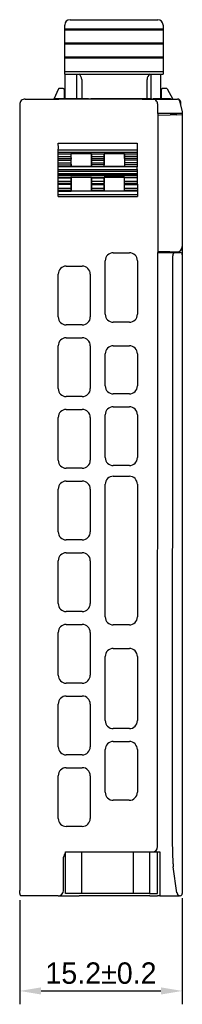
# Model space of a CAD drawing. Header units: millimetres. Extents: x 0 to 427, y 0 to 299.
# Tile 21 of 25: x 234 to 250, y 110 to 202. Entities that reach past the tile are written whole.
import ezdxf

# ---------------------------------------------------------------- set-up
doc = ezdxf.new("R2010")
doc.units = ezdxf.units.MM
doc.header["$LTSCALE"] = 23.1
doc.header["$MEASUREMENT"] = 0
doc.header["$PDSIZE"] = -5
doc.layers.add('IQC尺寸', color=3, linetype='Continuous', lineweight=18)
doc.layers.add('Layer0000', color=7, linetype='Continuous', lineweight=25)
doc.dimstyles.new('+-0.05', dxfattribs={"dimtxt": 2, "dimasz": 2, "dimexe": 1.25, "dimexo": 0.625, "dimtad": 1, "dimdsep": 46, "dimtxsty": 'Standard', "dimcen": 1.5, "dimdle": 4, "dimadec": 0, "dimazin": 0, "dimtol": 1, "dimtp": 0.05, "dimtm": 0.05, "dimtfac": 1, "dimtmove": 0, "dimatfit": 3, "dimfxl": 1, "dimtolj": 1, "dimarcsym": 0})

# ---------------------------------------------------------------- blocks, each defined once
blk = doc.blocks.new('*D28')
at = {"layer": 'Defpoints', "color": 0}
for p in [(234.34, 120.368), (249.54, 120.561), (249.54, 111.268)]:
    blk.add_point(p, dxfattribs=at)
at = {"layer": 'IQC尺寸', "color": 0, "lineweight": -2}
for p, q in [((234.34, 119.743), (234.34, 110.018)), ((249.54, 119.936), (249.54, 110.018)), ((236.34, 111.268), (247.54, 111.268))]:
    blk.add_line(p, q, dxfattribs=at)
at = {"layer": 'IQC尺寸', "color": 0}
for points in [[(236.34, 111.602), (236.34, 110.935), (234.34, 111.268)], [(247.54, 110.935), (247.54, 111.602), (249.54, 111.268)]]:
    blk.add_solid(points, dxfattribs=at)
at = {"layer": 'IQC尺寸', "color": 0, "insert": (241.94, 112.923), "char_height": 2, "attachment_point": 5}
blk.add_mtext('\\A1;15.2%%p0.2', dxfattribs=at)

msp = doc.modelspace()

# ---------------------------------------------------------------- linework, layer by layer
at = {"layer": 'Layer0000', "color": 7, "linetype": 'Continuous', "lineweight": 25}
for p, q in [((239.046, 202.088), (247.246, 202.088)), ((238.546, 201.604), (238.546, 201.588)), ((238.546, 201.41), (238.546, 201.588)), ((238.546, 201.217), (238.546, 201.41)), ((238.546, 201.117), (238.546, 201.217)), ((247.746, 201.216), (238.546, 201.217)), ((238.546, 200.923), (238.546, 201.117)), ((247.746, 201.116), (238.546, 201.117)), ((238.546, 200.729), (238.546, 200.923)), ((238.546, 200.288), (238.546, 200.729)), ((247.746, 201.587), (247.745, 201.603)), ((247.746, 201.587), (247.746, 201.409)), ((247.746, 201.409), (247.746, 201.216)), ((247.746, 201.216), (247.746, 201.116)), ((247.746, 201.116), (247.746, 200.922)), ((247.746, 200.922), (247.746, 200.728)), ((247.746, 200.728), (247.746, 200.287)), ((238.546, 200.097), (238.546, 200.288)), ((238.546, 199.885), (238.546, 200.097)), ((238.546, 199.786), (238.546, 199.885)), ((247.746, 199.884), (238.546, 199.885)), ((247.746, 200.287), (247.746, 200.096)), ((247.746, 200.096), (247.746, 199.884)), ((247.746, 199.884), (247.746, 199.785)), ((238.545, 199.436), (238.546, 199.61)), ((238.545, 199.001), (238.545, 199.436)), ((238.545, 198.79), (238.545, 199.001)), ((238.546, 199.61), (238.546, 199.786)), ((247.746, 199.785), (238.546, 199.786)), ((247.746, 199.609), (247.745, 199.435)), ((247.745, 199.435), (247.745, 199)), ((247.745, 199), (247.745, 198.789)), ((247.746, 199.785), (247.746, 199.609)), ((238.545, 198.58), (238.545, 198.79)), ((238.545, 198.48), (238.545, 198.58)), ((247.745, 198.579), (238.545, 198.58)), ((238.545, 198.305), (238.545, 198.48)), ((247.745, 198.48), (238.545, 198.48)), ((238.545, 198.2), (238.545, 198.305)), ((238.545, 197.704), (238.545, 198.2)), ((247.745, 198.789), (247.745, 198.579)), ((247.745, 198.579), (247.745, 198.48)), ((247.745, 198.48), (247.745, 198.304)), ((247.745, 198.304), (247.745, 198.199)), ((247.745, 198.199), (247.745, 197.703)), ((238.545, 197.462), (238.545, 197.704)), ((238.545, 197.22), (238.545, 197.462)), ((238.545, 197.077), (238.545, 197.22)), ((247.745, 197.219), (238.545, 197.22)), ((238.545, 196.999), (238.545, 197.077)), ((247.745, 197.703), (247.745, 197.461)), ((247.745, 197.461), (247.745, 197.219)), ((247.745, 197.219), (247.745, 197.076)), ((247.745, 197.076), (247.745, 196.998)), ((238.545, 196.999), (247.745, 196.998)), ((238.594, 194.685), (238.594, 196.999)), ((239.694, 194.685), (239.694, 196.999)), ((240.145, 196.488), (240.145, 194.685)), ((246.245, 194.685), (246.245, 196.488)), ((246.594, 196.998), (246.594, 194.685)), ((247.494, 196.998), (247.494, 194.685)), ((237.968, 195.608), (237.533, 194.666)), ((238.395, 195.666), (238.059, 195.666)), ((238.495, 195.566), (238.495, 194.685)), ((247.595, 194.685), (247.595, 195.565)), ((248.037, 195.665), (247.695, 195.665)), ((248.124, 195.615), (248.672, 194.665)), ((234.844, 194.666), (236.844, 194.666)), ((236.844, 194.666), (237.994, 194.666)), ((237.594, 194.666), (237.594, 194.686)), ((237.941, 194.686), (237.594, 194.686)), ((239.241, 194.685), (237.941, 194.686)), ((237.941, 194.686), (237.941, 194.666)), ((245.794, 194.665), (237.994, 194.666)), ((239.241, 194.685), (239.241, 194.665)), ((239.478, 194.685), (239.241, 194.685)), ((239.772, 194.685), (239.478, 194.685)), ((239.478, 194.685), (239.478, 194.665)), ((239.772, 194.685), (239.772, 194.686)), ((240.041, 194.685), (239.772, 194.685)), ((239.772, 194.685), (239.772, 194.665)), ((240.049, 194.685), (240.041, 194.685)), ((240.334, 194.685), (240.049, 194.685)), ((240.049, 194.685), (240.049, 194.665)), ((240.774, 194.685), (240.334, 194.685)), ((240.334, 194.685), (240.334, 194.665)), ((240.774, 194.685), (240.774, 194.665)), ((240.987, 194.665), (240.987, 194.685)), ((241.636, 194.685), (240.987, 194.685)), ((242.284, 194.685), (241.636, 194.685)), ((241.636, 194.685), (241.636, 194.665)), ((242.284, 194.685), (242.284, 194.665)), ((242.379, 194.685), (242.284, 194.685)), ((242.379, 194.685), (242.379, 194.665)), ((242.489, 194.685), (242.379, 194.685)), ((242.489, 194.685), (242.489, 194.665)), ((242.529, 194.685), (242.497, 194.685)), ((242.529, 194.685), (242.529, 194.665)), ((242.769, 194.685), (242.554, 194.685)), ((242.554, 194.685), (242.554, 194.665)), ((243.37, 194.685), (242.769, 194.685)), ((242.769, 194.685), (242.769, 194.665)), ((243.37, 194.665), (243.37, 194.685)), ((243.851, 194.685), (243.37, 194.685)), ((243.851, 194.685), (243.851, 194.665)), ((244.117, 194.685), (243.851, 194.685)), ((244.789, 194.685), (244.117, 194.685)), ((244.117, 194.685), (244.117, 194.665)), ((245.166, 194.685), (244.789, 194.685)), ((244.789, 194.685), (244.789, 194.665)), ((245.166, 194.665), (245.166, 194.685)), ((245.838, 194.685), (245.166, 194.685)), ((245.794, 194.665), (246.684, 194.665)), ((245.838, 194.685), (245.838, 194.665)), ((246.644, 194.685), (245.838, 194.685)), ((246.644, 194.685), (246.644, 194.665)), ((246.684, 194.665), (246.747, 194.665)), ((246.747, 194.665), (249.088, 194.665)), ((246.826, 194.685), (246.815, 194.685)), ((246.815, 194.685), (246.815, 194.665)), ((246.947, 194.685), (246.83, 194.685)), ((246.83, 194.685), (246.83, 194.665)), ((246.947, 194.665), (246.947, 194.685)), ((247.148, 194.685), (246.947, 194.685)), ((247.337, 194.685), (247.148, 194.685)), ((247.148, 194.685), (247.148, 194.665)), ((247.446, 194.685), (247.337, 194.685)), ((247.337, 194.685), (247.337, 194.665)), ((247.446, 194.685), (247.446, 194.665)), ((247.454, 194.685), (247.446, 194.685)), ((247.481, 194.685), (247.454, 194.685)), ((247.655, 194.685), (247.481, 194.685)), ((247.481, 194.685), (247.481, 194.665)), ((247.965, 194.685), (247.655, 194.685)), ((247.655, 194.685), (247.655, 194.665)), ((248.276, 194.685), (247.965, 194.685)), ((247.965, 194.685), (247.965, 194.665)), ((248.449, 194.685), (248.276, 194.685)), ((248.276, 194.685), (248.276, 194.665)), ((248.449, 194.665), (248.449, 194.685)), ((249.282, 194.513), (249.544, 193.465)), ((249.395, 194.061), (249.395, 194.365)), ((234.344, 194.166), (234.34, 120.666)), ((247.244, 193.314), (247.244, 194.165)), ((249.544, 193.465), (249.544, 193.314)), ((247.244, 193.314), (247.243, 180.315)), ((249.376, 193.314), (247.244, 193.314)), ((247.244, 193.175), (248.394, 193.195)), ((249.046, 193.206), (248.394, 193.195)), ((249.046, 193.206), (249.544, 193.215)), ((249.544, 193.314), (249.376, 193.314)), ((249.544, 193.215), (249.543, 180.878)), ((249.544, 193.314), (249.544, 193.215)), ((237.95, 190.557), (245.338, 190.557)), ((237.95, 189.713), (237.951, 189.907)), ((237.951, 189.538), (237.95, 189.713)), ((237.95, 189.713), (245.337, 189.713)), ((237.951, 189.907), (245.336, 189.907)), ((245.336, 189.907), (245.337, 189.713)), ((245.337, 189.713), (245.336, 189.538)), ((237.95, 189.113), (237.951, 189.288)), ((237.951, 188.938), (237.95, 189.113)), ((237.95, 189.113), (239.137, 189.113)), ((237.951, 189.288), (237.951, 189.538)), ((237.951, 189.538), (239.136, 189.538)), ((237.951, 189.288), (239.136, 189.288)), ((237.951, 188.688), (237.951, 188.938)), ((237.951, 188.938), (239.136, 188.938)), ((239.136, 189.571), (241.051, 189.57)), ((239.136, 189.538), (239.136, 189.571)), ((239.144, 189.563), (239.136, 189.571)), ((239.136, 189.538), (239.136, 189.288)), ((239.136, 189.288), (239.137, 189.113)), ((239.137, 189.113), (239.136, 188.938)), ((239.136, 188.938), (239.136, 188.688)), ((239.144, 188.363), (239.144, 189.563)), ((239.144, 189.563), (241.044, 189.563)), ((241.051, 189.57), (241.044, 189.563)), ((241.044, 189.563), (241.044, 188.363)), ((241.05, 189.113), (241.051, 189.288)), ((241.051, 188.938), (241.05, 189.113)), ((241.05, 189.113), (242.237, 189.113)), ((241.051, 189.57), (241.051, 189.538)), ((241.051, 189.538), (242.236, 189.538)), ((241.051, 189.288), (241.051, 189.538)), ((241.051, 189.288), (242.236, 189.288)), ((241.051, 188.688), (241.051, 188.938)), ((241.051, 188.938), (242.236, 188.938)), ((242.236, 189.538), (242.236, 189.57)), ((242.236, 189.57), (244.151, 189.57)), ((242.244, 189.563), (242.236, 189.57)), ((242.236, 189.538), (242.236, 189.288)), ((242.236, 189.288), (242.237, 189.113)), ((242.237, 189.113), (242.236, 188.938)), ((242.236, 188.938), (242.236, 188.688)), ((242.244, 188.363), (242.244, 189.563)), ((242.244, 189.563), (244.144, 189.563)), ((244.151, 189.57), (244.144, 189.563)), ((244.144, 189.563), (244.144, 188.363)), ((244.15, 189.113), (244.151, 189.288)), ((245.337, 189.113), (244.15, 189.113)), ((244.15, 189.113), (244.151, 188.938)), ((244.151, 189.57), (244.151, 189.538)), ((244.151, 189.538), (245.336, 189.538)), ((244.151, 189.288), (244.151, 189.538)), ((245.336, 189.288), (244.151, 189.288)), ((245.336, 188.938), (244.151, 188.938)), ((244.151, 188.938), (244.151, 188.688)), ((245.336, 189.538), (245.336, 189.288)), ((245.336, 189.288), (245.337, 189.113)), ((245.337, 189.113), (245.336, 188.938)), ((245.336, 188.938), (245.336, 188.688)), ((237.95, 188.513), (237.951, 188.688)), ((237.951, 188.338), (237.95, 188.513)), ((237.95, 188.513), (239.137, 188.513)), ((237.95, 187.913), (237.951, 188.088)), ((237.951, 187.718), (237.95, 187.913)), ((237.95, 187.913), (245.336, 187.913)), ((237.951, 188.688), (239.136, 188.688)), ((237.951, 188.088), (237.951, 188.338)), ((245.336, 188.338), (237.951, 188.338)), ((237.951, 188.088), (245.336, 188.088)), ((239.136, 188.688), (239.137, 188.513)), ((239.137, 188.513), (239.136, 188.356)), ((239.144, 188.363), (239.136, 188.356)), ((239.136, 188.356), (241.051, 188.356)), ((241.044, 188.363), (239.144, 188.363)), ((241.044, 188.363), (241.051, 188.356)), ((241.05, 188.513), (241.051, 188.688)), ((241.051, 188.356), (241.05, 188.513)), ((242.237, 188.513), (241.05, 188.513)), ((241.051, 188.688), (242.236, 188.688)), ((242.236, 188.688), (242.237, 188.513)), ((242.236, 188.356), (242.237, 188.513)), ((242.244, 188.363), (242.236, 188.356)), ((244.151, 188.355), (242.236, 188.356)), ((244.144, 188.363), (242.244, 188.363)), ((244.144, 188.363), (244.151, 188.355)), ((245.336, 188.688), (244.151, 188.688)), ((244.151, 188.688), (244.151, 188.513)), ((245.337, 188.513), (244.151, 188.513)), ((244.151, 188.513), (244.151, 188.355)), ((245.336, 188.688), (245.337, 188.513)), ((245.337, 188.513), (245.336, 188.338)), ((245.336, 188.088), (245.336, 188.338)), ((245.336, 188.088), (245.336, 187.913)), ((245.336, 187.913), (245.336, 187.718)), ((237.95, 187.31), (237.951, 187.323)), ((237.95, 186.963), (237.95, 187.31)), ((237.95, 187.31), (239.137, 187.31)), ((239.137, 186.963), (237.95, 186.963)), ((237.951, 187.593), (237.951, 187.718)), ((237.951, 187.718), (245.336, 187.718)), ((237.951, 187.517), (237.951, 187.593)), ((237.951, 187.593), (245.336, 187.593)), ((237.951, 187.517), (245.336, 187.516)), ((237.951, 187.323), (239.136, 187.324)), ((239.136, 187.324), (239.136, 187.371)), ((239.136, 187.371), (241.051, 187.371)), ((239.144, 187.363), (239.136, 187.371)), ((239.137, 187.31), (239.136, 187.324)), ((239.137, 187.31), (239.137, 186.963)), ((239.137, 186.963), (239.137, 186.77)), ((239.143, 186.042), (239.144, 187.363)), ((239.144, 187.363), (241.044, 187.363)), ((241.044, 187.363), (241.043, 186.042)), ((241.051, 187.371), (241.044, 187.363)), ((241.05, 187.309), (241.051, 187.323)), ((241.05, 186.963), (241.05, 187.309)), ((241.05, 187.309), (242.237, 187.309)), ((242.237, 186.963), (241.05, 186.963)), ((241.051, 187.371), (241.051, 187.323)), ((241.051, 187.323), (242.236, 187.323)), ((242.236, 187.323), (242.236, 187.371)), ((242.236, 187.371), (244.151, 187.37)), ((242.244, 187.363), (242.236, 187.371)), ((242.236, 187.323), (242.237, 187.309)), ((242.237, 187.309), (242.237, 186.963)), ((242.243, 186.041), (242.244, 187.363)), ((244.144, 187.363), (242.244, 187.363)), ((244.143, 186.041), (244.144, 187.363)), ((244.151, 187.37), (244.144, 187.363)), ((244.15, 187.309), (244.151, 187.323)), ((244.15, 186.963), (244.15, 187.309)), ((245.337, 187.309), (244.15, 187.309)), ((245.337, 186.963), (244.15, 186.963)), ((244.151, 187.37), (244.151, 187.323)), ((244.151, 187.323), (245.336, 187.323)), ((245.336, 187.718), (245.336, 187.593)), ((245.336, 187.593), (245.336, 187.516)), ((245.336, 187.516), (245.336, 187.323)), ((245.336, 187.323), (245.337, 187.309)), ((245.337, 187.309), (245.337, 186.963)), ((245.337, 186.963), (245.337, 186.77)), ((237.945, 186.042), (237.947, 186.136)), ((237.945, 185.742), (237.945, 186.042)), ((237.945, 186.042), (239.142, 186.041)), ((237.947, 186.136), (239.14, 186.136)), ((237.948, 186.676), (237.95, 186.77)), ((237.948, 186.329), (237.948, 186.676)), ((239.139, 186.676), (237.948, 186.676)), ((237.948, 186.329), (239.139, 186.329)), ((239.137, 186.77), (237.95, 186.77)), ((239.137, 186.77), (239.139, 186.676)), ((239.139, 186.676), (239.139, 186.329)), ((239.139, 186.329), (239.14, 186.136)), ((239.14, 186.136), (239.142, 186.041)), ((239.142, 186.041), (239.143, 186.042)), ((241.045, 186.041), (239.142, 186.041)), ((241.043, 186.042), (239.143, 186.042)), ((241.045, 186.041), (241.043, 186.042)), ((241.045, 186.041), (241.047, 186.136)), ((242.242, 186.041), (241.045, 186.041)), ((241.047, 186.136), (242.24, 186.136)), ((241.048, 186.675), (241.05, 186.77)), ((241.048, 186.329), (241.048, 186.675)), ((241.048, 186.675), (242.239, 186.675)), ((241.048, 186.329), (242.239, 186.329)), ((241.05, 186.77), (242.237, 186.77)), ((242.239, 186.675), (242.237, 186.77)), ((242.239, 186.675), (242.239, 186.329)), ((242.239, 186.329), (242.24, 186.136)), ((242.24, 186.136), (242.242, 186.041)), ((244.145, 186.041), (242.242, 186.041)), ((242.242, 186.041), (242.243, 186.041)), ((244.143, 186.041), (242.243, 186.041)), ((244.145, 186.041), (244.143, 186.041)), ((244.145, 186.041), (244.147, 186.136)), ((245.342, 186.041), (244.145, 186.041)), ((244.147, 186.136), (245.34, 186.136)), ((244.148, 186.675), (244.15, 186.77)), ((244.148, 186.329), (244.148, 186.675)), ((244.148, 186.675), (245.339, 186.675)), ((244.148, 186.329), (245.339, 186.329)), ((245.337, 186.77), (244.15, 186.77)), ((245.337, 186.77), (245.339, 186.675)), ((245.339, 186.675), (245.339, 186.329)), ((245.339, 186.329), (245.34, 186.136)), ((245.34, 186.136), (245.342, 186.041)), ((245.342, 186.041), (245.342, 185.741)), ((237.943, 185.542), (237.944, 185.542)), ((237.944, 185.542), (245.343, 185.541)), ((237.945, 185.742), (245.342, 185.741)), ((245.342, 185.741), (245.343, 185.541)), ((245.343, 185.541), (245.343, 185.541)), ((249.543, 180.878), (249.543, 180.115)), ((242.343, 174.544), (242.343, 179.544)), ((243.093, 180.294), (244.593, 180.294)), ((245.343, 179.544), (245.343, 174.544)), ((247.24, 124.765), (247.243, 180.315)), ((248.393, 180.375), (247.243, 180.369)), ((247.243, 180.315), (248.841, 180.315)), ((248.393, 180.375), (249.046, 180.378)), ((248.64, 125.313), (248.643, 180.01)), ((248.841, 180.315), (249.344, 180.315)), ((249.543, 180.006), (249.54, 125.313)), ((249.543, 180.115), (249.543, 180.008)), ((238.693, 179.044), (240.193, 179.044)), ((237.943, 174.295), (237.943, 178.295)), ((240.943, 178.294), (240.943, 174.294)), ((240.193, 173.544), (238.693, 173.544)), ((244.593, 173.794), (243.093, 173.794)), ((238.693, 172.344), (240.193, 172.344)), ((237.942, 167.595), (237.943, 171.595)), ((240.943, 171.594), (240.942, 167.594)), ((243.093, 171.594), (244.593, 171.594)), ((242.343, 167.844), (242.343, 170.844)), ((245.343, 170.844), (245.343, 167.844)), ((240.192, 166.844), (238.692, 166.845)), ((244.592, 167.094), (243.092, 167.094)), ((243.092, 165.894), (244.592, 165.894)), ((237.942, 160.895), (237.942, 164.895)), ((238.692, 165.645), (240.192, 165.644)), ((240.942, 164.894), (240.942, 160.895)), ((242.342, 161.144), (242.342, 165.144)), ((245.342, 165.144), (245.342, 161.144)), ((244.592, 160.394), (243.092, 160.394)), ((240.192, 160.145), (238.692, 160.145)), ((243.092, 159.394), (244.592, 159.394)), ((238.692, 158.945), (240.192, 158.945)), ((242.341, 146.245), (242.342, 158.645)), ((245.342, 158.644), (245.341, 146.245)), ((237.942, 154.195), (237.942, 158.195)), ((240.942, 158.195), (240.942, 154.195)), ((240.192, 153.445), (238.692, 153.445)), ((238.692, 152.245), (240.192, 152.245)), ((237.941, 147.495), (237.942, 151.495)), ((240.942, 151.495), (240.941, 147.495)), ((240.191, 146.745), (238.691, 146.745)), ((238.691, 145.545), (240.191, 145.545)), ((244.591, 145.495), (243.091, 145.495)), ((237.941, 140.796), (237.941, 144.796)), ((240.941, 144.795), (240.941, 140.795)), ((243.091, 143.295), (244.591, 143.295)), ((242.341, 136.545), (242.341, 142.545)), ((245.341, 142.545), (245.341, 136.545)), ((240.191, 140.045), (238.691, 140.045)), ((238.691, 138.845), (240.191, 138.845)), ((237.941, 134.096), (237.941, 138.096)), ((240.941, 138.095), (240.941, 134.095)), ((244.591, 135.795), (243.091, 135.795)), ((243.091, 134.595), (244.591, 134.595)), ((242.341, 129.845), (242.341, 133.845)), ((245.341, 133.845), (245.341, 129.845)), ((240.191, 133.345), (238.691, 133.345)), ((238.691, 132.145), (240.191, 132.145)), ((237.94, 127.396), (237.941, 131.396)), ((240.941, 131.395), (240.94, 127.395)), ((244.59, 129.095), (243.09, 129.095)), ((240.19, 126.646), (238.69, 126.646)), ((248.678, 123.165), (248.64, 125.313)), ((249.54, 125.313), (249.54, 120.757)), ((238.44, 120.666), (238.44, 123.766)), ((238.627, 124.265), (240.127, 124.265)), ((238.627, 120.365), (238.627, 124.265)), ((240.127, 124.265), (244.977, 124.265)), ((240.127, 124.265), (240.127, 120.365)), ((244.977, 124.265), (246.477, 124.265)), ((244.977, 120.365), (244.977, 124.265)), ((246.477, 124.265), (246.477, 120.365)), ((246.477, 124.265), (246.681, 124.265)), ((246.681, 124.265), (246.74, 124.265)), ((246.74, 124.265), (247.44, 124.265)), ((247.24, 123.18), (247.24, 124.265)), ((247.44, 124.265), (247.44, 123.165)), ((247.24, 120.365), (247.24, 123.18)), ((247.44, 123.165), (247.44, 120.165)), ((248.678, 123.165), (248.682, 122.885)), ((249.047, 120.449), (248.682, 122.885)), ((234.34, 120.368), (234.34, 120.666)), ((249.54, 120.757), (249.54, 120.365)), ((234.54, 120.166), (234.44, 120.166)), ((234.813, 120.166), (234.54, 120.166)), ((237.94, 120.166), (234.84, 120.166)), ((237.94, 120.166), (239.693, 120.165)), ((240.127, 120.365), (238.627, 120.365)), ((239.693, 120.165), (239.89, 120.165)), ((241.217, 120.165), (239.89, 120.165)), ((244.977, 120.365), (240.127, 120.365)), ((241.217, 120.365), (241.217, 120.362)), ((242.567, 120.165), (241.217, 120.165)), ((241.417, 120.362), (241.417, 120.365)), ((242.567, 120.365), (242.567, 120.362)), ((244.113, 120.165), (242.567, 120.165)), ((244.113, 120.365), (244.113, 120.362)), ((245.463, 120.165), (244.113, 120.165)), ((246.477, 120.365), (244.977, 120.365)), ((245.263, 120.365), (245.263, 120.362)), ((245.463, 120.362), (245.463, 120.365)), ((246.516, 120.165), (245.463, 120.165)), ((246.477, 120.365), (247.24, 120.365)), ((246.516, 120.165), (247.24, 120.171)), ((247.44, 120.165), (247.24, 120.165)), ((247.44, 120.165), (248.931, 120.165)), ((248.931, 120.165), (249.271, 120.169)), ((249.044, 120.476), (249.047, 120.451)), ((249.341, 120.165), (249.272, 120.165))]:
    msp.add_line(p, q, dxfattribs=at)
for centre, radius, start, end in [((239.046, 201.588), 0.5, 89.99402, 178.21265), ((247.246, 201.588), 0.5, 1.77539, 89.99386), ((239.547, 196.49), 0.598, 359.87901, 58.31895), ((246.844, 196.489), 0.599, 121.71363, 180.08927), ((238.059, 195.566), 0.1, 89.99402, 155.20271), ((238.395, 195.566), 0.1, 359.99402, 89.99012), ((247.695, 195.565), 0.1, 89.98995, 179.99402), ((248.037, 195.565), 0.1, 29.99402, 89.99402), ((234.844, 194.166), 0.5, 89.99679, 179.99701), ((246.746, 194.169), 0.496, 36.63488, 89.8333), ((246.744, 194.165), 0.5, 359.99744, 36.87172), ((249.088, 194.465), 0.2, 14.03325, 89.99701), ((249.095, 194.365), 0.3, 359.99402, 89.99402), ((203.048, 190.147), 34.905, 359.60686, 0.67368), ((280.261, 190.143), 34.925, 179.32075, 180.3869), ((222.134, 186.931), 15.816, 359.41678, 0.11666), ((222.134, 187.484), 15.818, 359.41689, 0.11655), ((225.235, 186.931), 15.815, 359.41675, 0.11667), ((258.061, 186.929), 15.824, 179.87742, 180.57695), ((228.338, 186.931), 15.812, 359.41664, 0.11672), ((222.13, 186.297), 15.817, 359.41683, 0.11663), ((225.231, 186.297), 15.817, 359.41681, 0.11664), ((228.335, 186.297), 15.813, 359.41666, 0.11671), ((228.398, 185.692), 9.548, 359.09679, 0.29708), ((249.043, 180.878), 0.5, 270.29725, 359.99701), ((243.093, 179.544), 0.75, 90.00263, 179.98982), ((244.593, 179.544), 0.75, 0.0042, 89.99139), ((248.91, 180.054), 0.27, 105.23048, 189.40559), ((249.343, 180.115), 0.2, 359.99701, 87.88054), ((238.693, 178.294), 0.75, 90.01248, 179.95533), ((240.193, 178.294), 0.75, 0.0042, 89.99139), ((238.693, 174.295), 0.75, 179.98934, 269.98157), ((240.193, 174.294), 0.75, 270.00263, 359.98982), ((243.093, 174.544), 0.75, 180.0042, 269.99139), ((244.593, 174.544), 0.75, 270.00263, 359.98982), ((234.343, 172.328), 0.00175, 265.90588, 270.48888), ((238.693, 171.594), 0.75, 90.01248, 179.95478), ((240.193, 171.594), 0.75, 0.0042, 89.99139), ((243.093, 170.844), 0.75, 90.00263, 179.98982), ((244.593, 170.844), 0.75, 0.0042, 89.99139), ((238.693, 167.595), 0.75, 179.98878, 269.98157), ((240.192, 167.595), 0.75, 270.00263, 359.98982), ((243.093, 167.844), 0.75, 180.0042, 269.99131), ((244.592, 167.844), 0.75, 270.00263, 359.98982), ((243.092, 165.144), 0.75, 90.00263, 179.98982), ((244.592, 165.144), 0.75, 0.0042, 89.99139), ((238.693, 164.894), 0.75, 90.01245, 179.95412), ((240.192, 164.894), 0.75, 0.0042, 89.99139), ((243.092, 161.145), 0.75, 180.0042, 269.99131), ((244.592, 161.144), 0.75, 270.00263, 359.98982), ((238.692, 160.895), 0.75, 179.98823, 269.98157), ((240.192, 160.895), 0.75, 270.00263, 359.98982), ((243.092, 158.644), 0.75, 90.00263, 179.98982), ((244.592, 158.644), 0.75, 0.0042, 89.99139), ((238.692, 158.195), 0.75, 90.01247, 179.9537), ((240.192, 158.195), 0.75, 0.0042, 89.99139), ((238.692, 154.195), 0.75, 179.98769, 269.98157), ((240.192, 154.195), 0.75, 270.00263, 359.98982), ((238.692, 151.495), 0.75, 90.01247, 179.95319), ((240.192, 151.495), 0.75, 0.0042, 89.99139), ((238.692, 147.495), 0.75, 179.98717, 269.98157), ((240.191, 147.495), 0.75, 270.00263, 359.98982), ((238.692, 144.795), 0.75, 90.01247, 179.95268), ((240.191, 144.795), 0.75, 0.0042, 89.99139), ((243.091, 146.245), 0.75, 180.0042, 269.99131), ((244.591, 146.245), 0.75, 270.00263, 359.98982), ((243.091, 142.545), 0.75, 90.00263, 179.98982), ((244.591, 142.545), 0.75, 0.0042, 89.99139), ((238.691, 140.795), 0.75, 179.98665, 269.98157), ((240.191, 140.795), 0.75, 270.00263, 359.98982), ((238.691, 138.095), 0.75, 90.01247, 179.95218), ((240.191, 138.095), 0.75, 0.0042, 89.99139), ((243.091, 136.545), 0.75, 180.0042, 269.99139), ((244.591, 136.545), 0.75, 270.00263, 359.98982), ((243.091, 133.845), 0.75, 90.00263, 179.98982), ((244.591, 133.845), 0.75, 0.0042, 89.99139), ((238.691, 134.096), 0.75, 179.98615, 269.98157), ((240.191, 134.095), 0.75, 270.00263, 359.98982), ((238.691, 131.395), 0.75, 90.01247, 179.95169), ((240.191, 131.395), 0.75, 0.0042, 89.99139), ((243.091, 129.845), 0.75, 180.0042, 269.99132), ((244.59, 129.845), 0.75, 270.00263, 359.98982), ((238.691, 127.396), 0.75, 179.98565, 269.98157), ((240.19, 127.396), 0.75, 270.00263, 359.98982), ((246.74, 124.765), 0.5, 269.99265, 359.99265), ((238.94, 123.765), 0.5, 128.72964, 179.99701), ((237.94, 120.666), 0.5, 269.99701, 359.99701), ((234.619, 120.371), 0.279, 180.63975, 188.24401), ((234.581, 120.36), 0.24, 186.97123, 233.96636), ((249.336, 120.449), 0.288, 180.45984, 256.43627), ((249.34, 120.365), 0.2, 272.06648, 359.99596)]:
    msp.add_arc(centre, radius, start, end, dxfattribs=at)
for points, weights in [([(247.595, 195.565), (247.595, 195.565), (247.595, 195.565)], [0.981643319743, 0.99051446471, 1]), ([(237.195, 194.666), (237.195, 194.666), (237.195, 194.666)], [0.989261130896, 0.994238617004, 1]), ([(237.495, 194.666), (237.495, 194.666), (237.495, 194.666)], [0.989433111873, 0.994338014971, 1])]:
    msp.add_rational_spline(points, weights, degree=2, dxfattribs=at)
for points in [[(238.044, 194.666), (237.806, 194.666), (237.592, 194.666), (237.594, 194.666)], [(237.594, 194.666), (237.594, 194.666), (237.594, 194.666), (237.594, 194.666)], [(237.594, 194.666), (237.594, 194.666), (237.594, 194.666), (237.594, 194.666)], [(245.744, 194.665), (238.844, 194.665), (241.493, 194.665), (238.044, 194.666)], [(246.194, 194.665), (246.194, 194.665), (245.992, 194.665), (245.744, 194.665)], [(246.684, 194.665), (246.531, 194.665), (246.366, 194.665), (246.194, 194.665)], [(248.044, 194.665), (248.044, 194.665), (247.537, 194.665), (246.747, 194.665)], [(248.494, 194.665), (248.492, 194.665), (248.279, 194.665), (248.044, 194.665)]]:
    msp.add_open_spline(points, degree=3, dxfattribs=at)

# ---------------------------------------------------------------- dimensions: what is measured, and where the dimension line sits
at = {"layer": 'IQC尺寸'}
dim = msp.add_linear_dim(base=(249.54, 111.268), p1=(234.34, 120.368), p2=(249.54, 120.561), text='<>%%p0.2', dimstyle='+-0.05', override={"dimgap": 0.625, "dimtad": 1, "dimjust": 0, "dimdec": 2, "dimlfac": 1, "dimpost": '<>', "dimse1": 0, "dimse2": 0, "dimsd1": 0, "dimsd2": 0, "dimtol": 0, "dimlim": 0, "dimtofl": 1, "dimtvp": 0.1, "dimarcsym": 1}, dxfattribs=at)
dim.commit()
dim.dimension.update_dxf_attribs({"geometry": '*D28', "text_midpoint": (241.94, 112.923)})

doc.saveas('drawing.dxf')
